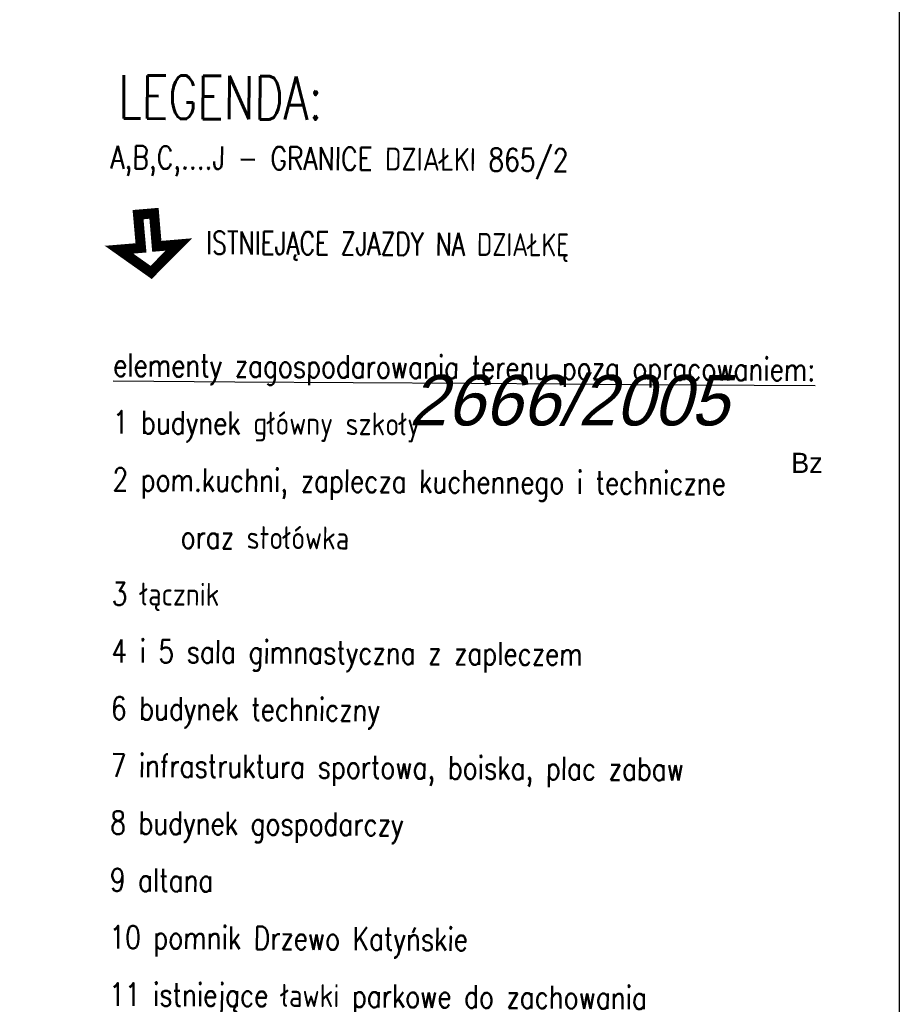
# Model space of a CAD drawing. Extents: x 88043 to 202646, y -79156 to -1177.
# Tile 51 of 54: x 167052 to 171407, y -31618 to -26743. Entities that reach past the tile are written whole.
import ezdxf

# ---------------------------------------------------------------- set-up
doc = ezdxf.new("R2010")
doc.units = ezdxf.units.DM
doc.header["$MEASUREMENT"] = 0
doc.layers.add('area', color=6, linetype='Continuous', plot=False)
for name, color, linetype in [('ODGIK_1', 7, 'Continuous'), ('OPIS PROJ', 2, 'Continuous'), ('RAMKA', 3, 'Continuous'), ('UZYTKI', 7, 'Continuous')]:
    doc.layers.add(name, color=color, linetype=linetype)
doc.layers.add('sc', color=4, linetype='Continuous', lineweight=30)
doc.styles.add('romans', font='romans.shx', dxfattribs={"width": 0.8})

# ---------------------------------------------------------------- blocks, each defined once
blk = doc.blocks.new('mroczocza')
at = {"layer": 'ODGIK_1', "color": 7, "oblique": 15}
blk.add_text('2666/2005', height=2.5, dxfattribs=at).set_placement((162.261, 73.879))
at = {"layer": 'UZYTKI', "color": 184}
blk.add_text('Bz', height=1, dxfattribs=at).set_placement((181.19, 71.525))

msp = doc.modelspace()

# ---------------------------------------------------------------- linework, layer by layer
at = {"layer": 'RAMKA', "color": 1}
msp.add_lwpolyline([(171407.303, -42484.611), (148004.412, -42482.051), (148004.412, -22808.721), (171407.303, -22811.281)], close=True, dxfattribs=at)
at = {"layer": 'sc', "const_width": 50, "elevation": 15419}
msp.add_lwpolyline([(167543.577, -27881.585), (167652.34, -27872.496), (167637.79, -27707.996), (167716.753, -27701.316), (167730.595, -27864.948), (167839.851, -27855.706), (167702.444, -27994.068)], close=True, dxfattribs=at)

# ---------------------------------------------------------------- block references
at = {"layer": 'area', "xscale": 100, "yscale": 100, "zscale": 100}
msp.add_blockref('mroczocza', (152752.92, -36139.639), dxfattribs=at)

# ---------------------------------------------------------------- texts
at = {"layer": 'OPIS PROJ', "color": 4, "linetype": 'Continuous', "style": 'romans', "width": 0.75}
msp.add_text('LEGENDA:', height=214.1016, rotation=359.626074, dxfattribs=at).set_placement((167539.172, -27231.706, 15419))
at = {"layer": 'OPIS PROJ', "color": 2, "linetype": 'Continuous', "style": 'romans', "width": 0.75}
msp.add_text('ISTNIEJĄCE ZJAZDY NA DZIAŁKĘ', height=113.28125, rotation=359.626074, dxfattribs=at).set_placement((167975.303, -27903.18, 15419))
at = {"layer": 'OPIS PROJ', "color": 2, "linetype": 'Continuous', "char_height": 113.28125, "attachment_point": 1, "rotation": 359.626074, "style": 'romans'}
for s, width, insert in [('A,B,C,....J - GRANICE DZIAŁKI 865/2', 2793.01932, (167501.953, -27366.726, 15419)), ('\\pxi-3,l4,sm1.5,t4;{\\Lelementy zagospodarowania terenu poza opracowaniem:}\\P1 budynek główny szkoły\\P2 pom.kuchni, zaplecza kuchennego i techniczne oraz stołówka\\P3 łącznik\\P4 i 5 sala gimnastyczna z zapleczem\\P6 budynek techniczny\\P7 infrastruktura sportowa, boiska, plac zabaw \\P8 budynek gospodarczy\\P9 altana\\P10 pomnik Drzewo Katyńskie\\P11 istniejące ławki parkowe do zachowania\\P^I2 ławki do przeniesienia\\P^Inowa lokalizacja ławek', 3715.70876, (167402.016, -28394.743, 15419))]:
    msp.add_mtext_dynamic_manual_height_columns(s, width=width, gutter_width=12.5, heights=[0], dxfattribs=dict(at, insert=insert))

doc.saveas('drawing.dxf')
